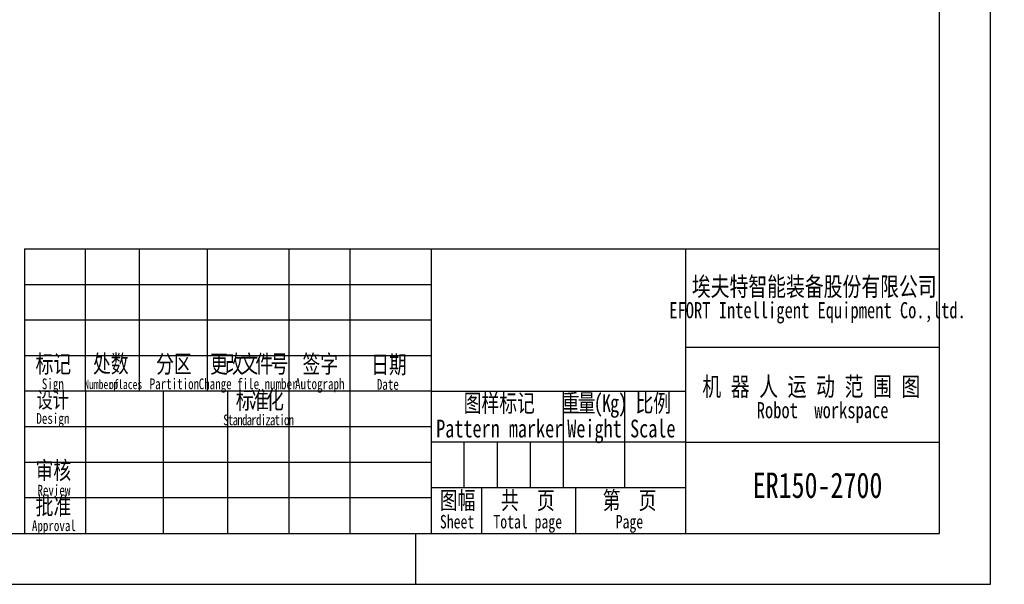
# Model space of a CAD drawing. Header units: millimetres. Extents: x -7 to 844, y 0 to 594.
# Tile 113 of 135: x 650 to 844, y 0 to 111. Entities that reach past the tile are written whole.
import ezdxf

# ---------------------------------------------------------------- set-up
doc = ezdxf.new("R2010")
doc.units = ezdxf.units.MM
doc.styles.add('SLDTEXTSTYLE0', font='HYSWLONGFANGSONG.TTF', dxfattribs={"bigfont": 'bigfont'})
doc.styles.add('SLDTEXTSTYLE1', font='HYSWLONGFANGSONG.TTF')
doc.styles.add('SLDTEXTSTYLE2', font='HYSWLONGFANGSONG.TTF', dxfattribs={"bigfont": 'bigfont'})
doc.styles.add('SLDTEXTSTYLE3', font='HYSWLONGFANGSONG.TTF')
doc.dimstyles.new('SLDDIMSTYLE14', dxfattribs={"dimtxt": 9.875366, "dimasz": 4.884615, "dimexe": 0, "dimexo": 0.0625, "dimgap": 2.468842, "dimtad": 0, "dimtih": 1, "dimtoh": 1, "dimlfac": 5, "dimrnd": 1e-09, "dimzin": 12, "dimdsep": 46, "dimtxsty": 'SLDTEXTSTYLE3', "dimblk1": 'NONE', "dimblk2": 'NONE', "dimsah": 1, "dimcen": 0, "dimadec": 0, "dimazin": 3, "dimtfac": 1, "dimtdec": 3, "dimtmove": 0, "dimatfit": 3, "dimldrblk": 'NONE', "dimfxl": 1, "dimfrac": 2, "dimtolj": 1, "dimtzin": 12, "dimarcsym": 0})
doc.dimstyles.new('SLDDIMSTYLE8', dxfattribs={"dimtxt": 9.875366, "dimasz": 4.884615, "dimexe": 0, "dimexo": 0.0625, "dimgap": 2.468842, "dimtad": 0, "dimtih": 1, "dimtoh": 1, "dimlfac": 3, "dimrnd": 1e-09, "dimzin": 12, "dimdsep": 46, "dimtxsty": 'SLDTEXTSTYLE3', "dimblk1": 'NONE', "dimblk2": 'NONE', "dimsah": 1, "dimcen": 0, "dimadec": 0, "dimazin": 3, "dimtol": 1, "dimtp": 0.015, "dimtfac": 1, "dimtdec": 3, "dimtmove": 0, "dimatfit": 3, "dimldrblk": 'NONE', "dimfxl": 1, "dimfrac": 2, "dimtolj": 1, "dimtzin": 12, "dimarcsym": 0})

# ---------------------------------------------------------------- blocks, each defined once
blk = doc.blocks.new('SW_NOTE_0_2')
at = {"color": 0, "linetype": 'Continuous', "lineweight": 25, "attachment_point": 2}
for s, insert, char_height, style in [('设计', (4.27, 4.09), 3.175, 'SLDTEXTSTYLE0'), ('Design', (4.3, -0.08), 2.117, 'SLDTEXTSTYLE1')]:
    blk.add_mtext(s, dxfattribs=dict(at, insert=insert, char_height=char_height, style=style))
blk = doc.blocks.new('SW_NOTE_0_3')
at = {"color": 0, "linetype": 'Continuous', "lineweight": 25, "attachment_point": 2}
for s, insert, char_height, style in [('审核', (4.7, 4.51), 3.5, 'SLDTEXTSTYLE0'), ('Review', (4.8, -0.09), 2.117, 'SLDTEXTSTYLE1')]:
    blk.add_mtext(s, dxfattribs=dict(at, insert=insert, char_height=char_height, style=style))
blk = doc.blocks.new('SW_NOTE_0_4')
at = {"color": 0, "linetype": 'Continuous', "lineweight": 25, "attachment_point": 2}
for s, insert, char_height, style in [('批准', (4.7, 4.51), 3.5, 'SLDTEXTSTYLE0'), ('Approval', (4.8, -0.09), 2.117, 'SLDTEXTSTYLE1')]:
    blk.add_mtext(s, dxfattribs=dict(at, insert=insert, char_height=char_height, style=style))
blk = doc.blocks.new('SW_NOTE_0_5')
at = {"color": 0, "linetype": 'Continuous', "lineweight": 25, "attachment_point": 2}
for s, insert, char_height, style in [('{\\T0.85;标准化}', (7.05, 4.51), 3.5, 'SLDTEXTSTYLE0'), ('{\\T0.85;Standardization}', (7, -0.09), 2.1167, 'SLDTEXTSTYLE1')]:
    blk.add_mtext(s, dxfattribs=dict(at, insert=insert, char_height=char_height, style=style))
blk = doc.blocks.new('SW_NOTE_0_6')
at = {"color": 0, "linetype": 'Continuous', "lineweight": 25, "attachment_point": 2}
for s, insert, char_height, style in [('标记', (4.7, 4.51), 3.5, 'SLDTEXTSTYLE0'), ('Sign', (4.59, -0.09), 2.117, 'SLDTEXTSTYLE1')]:
    blk.add_mtext(s, dxfattribs=dict(at, insert=insert, char_height=char_height, style=style))
blk = doc.blocks.new('SW_NOTE_0_7')
at = {"color": 0, "linetype": 'Continuous', "lineweight": 25, "attachment_point": 2}
for s, insert, char_height, style in [('处数', (4.9, 4.51), 3.5, 'SLDTEXTSTYLE0'), ('Number', (2.51, -0.38), 1.852, 'SLDTEXTSTYLE1'), ('of', (5.48, -0.38), 1.852, 'SLDTEXTSTYLE1'), ('places', (8.23, -0.38), 1.852, 'SLDTEXTSTYLE1')]:
    blk.add_mtext(s, dxfattribs=dict(at, insert=insert, char_height=char_height, style=style))
blk = doc.blocks.new('SW_NOTE_0_8')
at = {"color": 0, "linetype": 'Continuous', "lineweight": 25, "attachment_point": 2}
for s, insert, char_height, style in [('{\\T0.8;更改文件号}', (11.76, 4.51), 3.5, 'SLDTEXTSTYLE0'), ('Change file number', (11.8, -0.09), 2.1167, 'SLDTEXTSTYLE1')]:
    blk.add_mtext(s, dxfattribs=dict(at, insert=insert, char_height=char_height, style=style))
blk = doc.blocks.new('SW_NOTE_0_9')
at = {"color": 0, "linetype": 'Continuous', "lineweight": 25, "attachment_point": 2}
for s, insert, char_height, style in [('签字', (4.7, 4.51), 3.5, 'SLDTEXTSTYLE0'), ('Autograph', (4.6, -0.09), 2.117, 'SLDTEXTSTYLE1')]:
    blk.add_mtext(s, dxfattribs=dict(at, insert=insert, char_height=char_height, style=style))
blk = doc.blocks.new('SW_NOTE_0_10')
at = {"color": 0, "linetype": 'Continuous', "lineweight": 25, "attachment_point": 2}
for s, insert, char_height, style in [('日期', (4.7, 4.51), 3.5, 'SLDTEXTSTYLE0'), ('Date', (4.48, -0.09), 2.117, 'SLDTEXTSTYLE1')]:
    blk.add_mtext(s, dxfattribs=dict(at, insert=insert, char_height=char_height, style=style))
blk = doc.blocks.new('SW_NOTE_0_11')
at = {"color": 0, "linetype": 'Continuous', "lineweight": 25, "char_height": 3.5, "attachment_point": 2}
for s, insert, style in [('{\\T0.9;重量(Kg)}', (9.35, 4.51), 'SLDTEXTSTYLE0'), ('Weight', (9.43, -0.49), 'SLDTEXTSTYLE1')]:
    blk.add_mtext(s, dxfattribs=dict(at, insert=insert, style=style))
blk = doc.blocks.new('SW_NOTE_0_12')
at = {"color": 0, "linetype": 'Continuous', "lineweight": 25, "char_height": 3.5, "attachment_point": 2}
for s, insert, style in [('比例', (4.7, 4.51), 'SLDTEXTSTYLE0'), ('Scale', (4.6, -0.49), 'SLDTEXTSTYLE1')]:
    blk.add_mtext(s, dxfattribs=dict(at, insert=insert, style=style))
blk = doc.blocks.new('SW_NOTE_0_13')
at = {"color": 0, "linetype": 'Continuous', "lineweight": 25, "attachment_point": 2}
for s, insert, char_height, style in [('埃夫特智能装备股份有限公司', (32.35, 4.77), 3.7042, 'SLDTEXTSTYLE0'), ('EFORT Intelligent Equipment Co.,ltd.', (33, -0.14), 3.175, 'SLDTEXTSTYLE1')]:
    blk.add_mtext(s, dxfattribs=dict(at, insert=insert, char_height=char_height, style=style))
blk = doc.blocks.new('SW_NOTE_0_14')
at = {"color": 0, "linetype": 'Continuous', "lineweight": 25, "char_height": 3.5, "attachment_point": 2}
for s, insert, style in [('图样标记', (14, 4.51), 'SLDTEXTSTYLE0'), ('Pattern marker', (14.09, -0.49), 'SLDTEXTSTYLE1')]:
    blk.add_mtext(s, dxfattribs=dict(at, insert=insert, style=style))
blk = doc.blocks.new('SW_NOTE_0_15')
at = {"color": 0, "linetype": 'Continuous', "lineweight": 25, "attachment_point": 2}
for s, insert, char_height, style in [('分区', (4.7, 4.51), 3.5, 'SLDTEXTSTYLE0'), ('Partition', (4.8, -0.09), 2.117, 'SLDTEXTSTYLE1')]:
    blk.add_mtext(s, dxfattribs=dict(at, insert=insert, char_height=char_height, style=style))
blk = doc.blocks.new('SW_NOTE_0_16')
at = {"color": 0, "linetype": 'Continuous', "lineweight": 25, "attachment_point": 2}
for s, insert, char_height, style in [('图幅', (4.7, 4.51), 3.5, 'SLDTEXTSTYLE0'), ('Sheet', (4.6, -0.12), 2.646, 'SLDTEXTSTYLE1')]:
    blk.add_mtext(s, dxfattribs=dict(at, insert=insert, char_height=char_height, style=style))
blk = doc.blocks.new('SW_NOTE_0_17')
at = {"color": 0, "linetype": 'Continuous', "lineweight": 25, "attachment_point": 2}
for s, insert, char_height, style in [('第  页', (6.02, 4.51), 3.5, 'SLDTEXTSTYLE0'), ('Page', (6, -0.12), 2.646, 'SLDTEXTSTYLE1')]:
    blk.add_mtext(s, dxfattribs=dict(at, insert=insert, char_height=char_height, style=style))
blk = doc.blocks.new('SW_NOTE_0_21')
at = {"color": 0, "linetype": 'Continuous', "lineweight": 0, "attachment_point": 2}
for s, insert, char_height, style in [('共  页', (6.02, 4.51), 3.5, 'SLDTEXTSTYLE0'), ('Total page', (6, -0.12), 2.646, 'SLDTEXTSTYLE1')]:
    blk.add_mtext(s, dxfattribs=dict(at, insert=insert, char_height=char_height, style=style))
blk = doc.blocks.new('SW_NOTE_0_22')
at = {"color": 0, "linetype": 'Continuous', "lineweight": 0, "attachment_point": 2}
for s, insert, char_height, style in [('机 器 人 运 动 范 围 图', (24.77, 4.77), 3.7042, 'SLDTEXTSTYLE0'), ('Robot  workspace', (27, -0.14), 3.175, 'SLDTEXTSTYLE1')]:
    blk.add_mtext(s, dxfattribs=dict(at, insert=insert, char_height=char_height, style=style))
blk = doc.blocks.new('_D_28')
at = {"color": 7, "linetype": 'Continuous', "lineweight": 18}
blk.add_line((754.6, 285.29), (748.25, 285.29), dxfattribs=at)
at = {"color": 7, "linetype": 'Continuous', "lineweight": 18, "char_height": 9.26, "attachment_point": 1}
for s, insert, style in [('10H7深15', (669.17, 320.46), 'SLDTEXTSTYLE2'), ('%%c', (657.56, 320.46), 'SLDTEXTSTYLE3'), ('Depth 15', (665.33, 308.23), 'SLDTEXTSTYLE3')]:
    blk.add_mtext(s, dxfattribs=dict(at, insert=insert, style=style))
blk = doc.blocks.new('_None')
blk = doc.blocks.new('_D_46')
at = {"color": 7, "linetype": 'Continuous', "lineweight": 18}
blk.add_line((688.9, 334.44), (722.79, 334.44), dxfattribs=at)
at = {"color": 7, "linetype": 'Continuous', "lineweight": 18, "char_height": 9.26, "attachment_point": 1}
for s, insert, style in [('通', (714.15, 346.37), 'SLDTEXTSTYLE2'), ('8-', (690.48, 346.37), 'SLDTEXTSTYLE3'), ('M20', (700.89, 346.37), 'SLDTEXTSTYLE3')]:
    blk.add_mtext(s, dxfattribs=dict(at, insert=insert, style=style))

msp = doc.modelspace()

# ---------------------------------------------------------------- linework, layer by layer
at = {"color": 7, "linetype": 'Continuous', "lineweight": 25}
for p, q in [((841, 0), (841, 594)), ((831, 10), (831, 584)), ((651, 66), (831, 66)), ((651, 66), (651, 10)), ((663, 38), (663, 66)), ((673.543054, 66), (673.543054, 38)), ((687, 38), (687, 66)), ((703, 66), (703, 38)), ((715, 66), (715, 38)), ((731, 66), (731, 38)), ((781, 66), (781, 10)), ((831, 10), (831, 66)), ((651, 59), (731, 59)), ((731, 52), (651, 52)), ((781, 46.648697), (831, 46.648697)), ((651, 45), (705.767219, 45)), ((731, 44.965175), (651, 44.965175)), ((663, 45), (663, 44.965175)), ((678.38361, 44.965175), (678.38361, 45)), ((691, 44.965175), (691, 45)), ((703, 45), (703, 44.965175)), ((703, 45), (703, 44.965175)), ((705.767219, 45), (731, 45)), ((715, 45), (715, 44.965175)), ((731, 38), (651, 38)), ((663, 38), (663, 10)), ((678.38361, 10), (678.38361, 38)), ((691, 10), (691, 38)), ((703, 38), (703, 10)), ((715, 38), (715, 10)), ((731, 38), (731, 10)), ((731, 38), (781, 38)), ((757, 38), (757, 19)), ((769, 38), (769, 19)), ((731, 31), (651, 31)), ((781, 28), (731, 28)), ((737.5, 19), (737.5, 28)), ((744, 28), (744, 19)), ((750.5, 28), (750.5, 19)), ((781, 28), (831, 28)), ((731, 24), (651, 24)), ((781, 19), (731, 19)), ((741, 10), (741, 19)), ((759.368594, 19), (759.368594, 10)), ((731, 17), (651, 17)), ((0, 10), (831, 10)), ((651, 10), (831, 10)), ((673.780547, 9.993391), (673.780547, 9.978237)), ((689.780547, 9.989061), (689.780547, 9.978237)), ((701.780547, 9.985814), (701.780547, 9.978237)), ((713.780547, 9.982567), (713.780547, 9.978237)), ((728, 0), (728, 10)), ((778.47056, 9.975393), (778.47056, 9.965061)), ((0, 0), (841, 0))]:
    msp.add_line(p, q, dxfattribs=at)

# ---------------------------------------------------------------- block references
for name, p in [('SW_NOTE_0_13', (774, 55.671515)), ('SW_NOTE_0_6', (652, 40.597622)), ('SW_NOTE_0_7', (663.1, 40.653637)), ('SW_NOTE_0_15', (675.7, 40.597622)), ('SW_NOTE_0_8', (683.2, 40.597622)), ('SW_NOTE_0_9', (704.5, 40.597622)), ('SW_NOTE_0_10', (718, 40.490925)), ('SW_NOTE_0_2', (652.3, 33.776862)), ('SW_NOTE_0_5', (690, 33.5)), ('SW_NOTE_0_14', (730.4, 32.896757)), ('SW_NOTE_0_11', (753.7, 32.896757)), ('SW_NOTE_0_12', (770, 32.896757)), ('SW_NOTE_0_3', (652, 19.666799)), ('SW_NOTE_0_4', (652, 12.688837)), ('SW_NOTE_0_16', (731.5, 13.767589)), ('SW_NOTE_0_17', (764, 13.767589))]:
    msp.add_blockref(name, p, dxfattribs=at)
at = {"color": 7, "linetype": 'Continuous', "lineweight": 0}
for name, p in [('SW_NOTE_0_22', (781, 36)), ('SW_NOTE_0_21', (744, 13.767589))]:
    msp.add_blockref(name, p, dxfattribs=at)

# ---------------------------------------------------------------- texts
at = {"color": 7, "linetype": 'Continuous', "lineweight": 0, "insert": (807, 22), "char_height": 5, "attachment_point": 2, "style": 'SLDTEXTSTYLE1'}
msp.add_mtext('ER150-2700', dxfattribs=at)

# ---------------------------------------------------------------- dimensions: what is measured, and where the dimension line sits
at = {"color": 7, "linetype": 'Continuous', "lineweight": 18}
for p1, text, dimstyle, picture, middle in [((3.431977, 2.05165), '8-M20通', 'SLDDIMSTYLE14', '_D_46', (706.637658, 340.548883)), ((3.197717, 0.941065), '%%c10H7深15\\PDepth 15', 'SLDDIMSTYLE8', '_D_28', (680.650764, 308.580071))]:
    dim = msp.add_diameter_dim_2p(p1=p1, p2=(0, 0), text=text, dimstyle=dimstyle, override={"dimpost": '<>'}, dxfattribs=at)
    dim.commit()
    dim.dimension.update_dxf_attribs({"geometry": picture, "text_midpoint": middle, "dimtype": 163})

doc.saveas('drawing.dxf')
